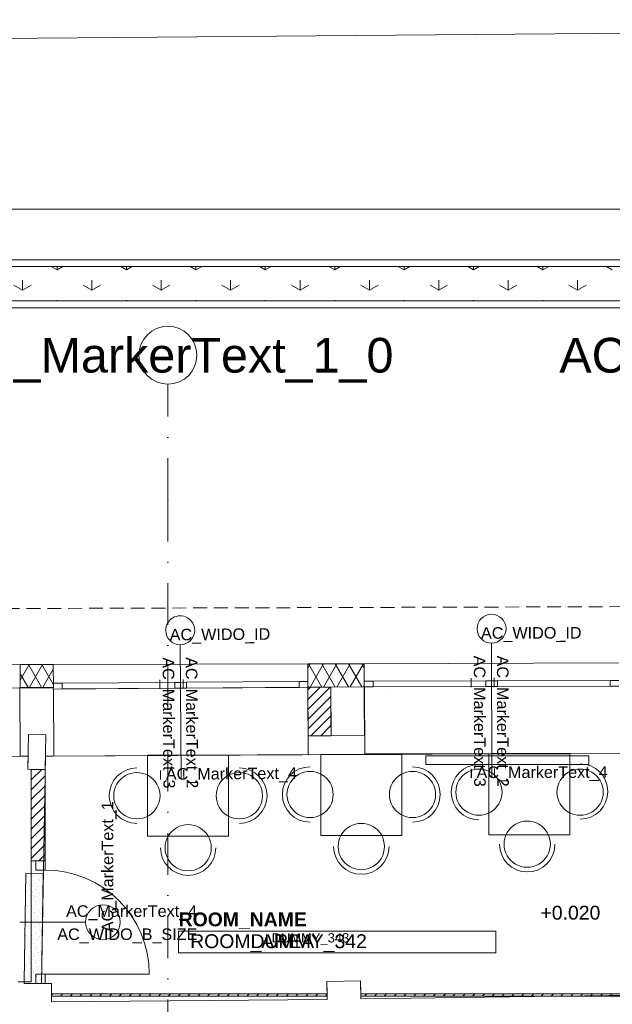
# Model space of a CAD drawing. Header units: millimetres. Extents: x -68772 to 137055, y -73300 to 19650.
# Tile 30 of 212: x 27576 to 32700, y -39430 to -30919. Entities that reach past the tile are written whole.
import ezdxf
from ezdxf.enums import TextEntityAlignment as Align

# ---------------------------------------------------------------- set-up
doc = ezdxf.new("R2010")
doc.units = ezdxf.units.MM
doc.header["$MEASUREMENT"] = 0
doc.linetypes.add('Kropki i Kreski', pattern=[720, 360, -180, 0, -180])
doc.linetypes.add('Przerywana gęsta', pattern=[180, 120, -60])
for name, color, linetype, lineweight in [('Electrical Equipment_Nr_pióra__7', 7, 'Continuous', 5), ('Floors_Nr_pióra__7', 7, 'Continuous', 5), ('Nowe_0_Nr_pióra__7', 7, 'Continuous', 5), ('Nowe_810-G Ogólne_Nr_pióra__1', 7, 'Continuous', 18), ('Nowe_Cut Pattern_Nr_pióra__10', 230, 'Continuous', 18), ('Nowe_Cut Pattern_Nr_pióra__252', 250, 'Continuous', 18), ('Nowe_Dimensions-50_Nr_pióra__4', 7, 'Continuous', 13), ('Nowe_Drzwi ARCHICAD_Nr_pióra__7', 7, 'Continuous', 5), ('Nowe_inny_obiekt_trwale_zwiazany_z_b_Nr_pióra__138', 138, 'Continuous', 18), ('Nowe_Metryczki pomieszczeń ARCHICADa_Nr_pióra__1', 7, 'Continuous', 18), ('Nowe_nawierzchnie_Nr_pióra__252', 250, 'Continuous', 18), ('Nowe_Okna ARCHICADa_Nr_pióra__7', 7, 'Continuous', 5), ('Nowe_Panel_Nr_pióra__7', 7, 'Continuous', 5), ('Nowe_Panel_Nr_pióra__93', 7, 'Continuous', 20), ('Nowe_PROJEKT DWORCA_Nr_pióra__240', 7, 'Continuous', 13), ('Nowe_Znaczniki drzwi ARCHICADa_Nr_pióra__7', 7, 'Continuous', 5), ('Nowe_Znaczniki okien ARCHICADa_Nr_pióra__7', 7, 'Continuous', 5), ('Spot Elevations_Nr_pióra__7', 7, 'Continuous', 5), ('Walls_Nr_pióra__238', 7, 'Continuous', 13), ('Walls_Nr_pióra__7', 7, 'Continuous', 5)]:
    doc.layers.add(name, color=color, linetype=linetype, lineweight=lineweight)
doc.styles.add('GENERATED_STYLE_1', font='arial.ttf')
doc.styles.add('GENERATED_STYLE_2', font='arialbd.ttf')
doc.linetypes.add('Przekreślana podwójnie', pattern='A,0,[1,RZUT PARTERU DWORZEC 51.Shx,S=1.587302,R=0,X=0,Y=0],-300,0', length=300)

msp = doc.modelspace()

# ---------------------------------------------------------------- linework, layer by layer
at = {"layer": 'Electrical Equipment_Nr_pióra__7', "linetype": 'Continuous', "lineweight": 5}
for p, q in [((31086.9, -37283.2), (32496.3, -37283.2)), ((31086.9, -37283.2), (31086.9, -37357)), ((32496.3, -37357), (31086.9, -37357)), ((32496.3, -37283.2), (32496.3, -37357))]:
    msp.add_line(p, q, dxfattribs=at)
at = {"layer": 'Floors_Nr_pióra__7', "linetype": 'Continuous', "lineweight": 5}
msp.add_line((30775.8, -36759), (30775.5, -36759), dxfattribs=at)
at = {"layer": 'Nowe_0_Nr_pióra__7', "linetype": 'Continuous', "lineweight": 5}
for p, q in [((52243.4, -32556.1), (14375.3, -32556.1)), ((27635.1, -38317.3), (27635.1, -38317.3)), ((27640.8, -38317.1), (27640.8, -38317.1)), ((27642.6, -38338), (27642.6, -38338)), ((27651.4, -38370.1), (27651.4, -38370.1)), ((27655.6, -38373.7), (27655.6, -38373.7)), ((27672.6, -38348.9), (27672.6, -38348.9)), ((27677.3, -38301.9), (27677.3, -38301.9)), ((27684.9, -38322.6), (27684.9, -38322.6)), ((27697.9, -38358.3), (27697.9, -38358.3)), ((27704.4, -38317.1), (27704.4, -38317.1)), ((27704.4, -38380.8), (27704.4, -38380.8)), ((27705.4, -38379), (27705.4, -38379)), ((27727.2, -38307.2), (27727.2, -38307.2)), ((27736.3, -38348.9), (27736.3, -38348.9)), ((27740.2, -38342.9), (27740.2, -38342.9)), ((27747.7, -38363.6), (27747.7, -38363.6)), ((27757.5, -38327.7), (27757.5, -38327.7)), ((27768.1, -38380.8), (27768.1, -38380.8)), ((27630.2, -38455), (27630.2, -38455)), ((27633.8, -38445.5), (27633.8, -38445.5)), ((27641.3, -38466.1), (27641.3, -38466.1)), ((27651.4, -38433.8), (27651.4, -38433.8)), ((27663.1, -38394.4), (27663.1, -38394.4)), ((27676.1, -38430.1), (27676.1, -38430.1)), ((27683.2, -38402), (27683.2, -38402)), ((27683.2, -38465.6), (27683.2, -38465.6)), ((27683.6, -38450.7), (27683.6, -38450.7)), ((27715.1, -38433.8), (27715.1, -38433.8)), ((27718.4, -38414.7), (27718.4, -38414.7)), ((27725.9, -38435.3), (27725.9, -38435.3)), ((27736.3, -38412.6), (27736.3, -38412.6)), ((27746.9, -38465.6), (27746.9, -38465.6)), ((27760.7, -38399.3), (27760.7, -38399.3)), ((27768.1, -38444.4), (27768.1, -38444.4)), ((27768.2, -38420), (27768.2, -38420)), ((27630.2, -38518.6), (27630.2, -38518.6)), ((27654.3, -38501.8), (27654.3, -38501.8)), ((27661.9, -38522.5), (27661.9, -38522.5)), ((27662, -38486.8), (27662, -38486.8)), ((27662, -38550.5), (27662, -38550.5)), ((27693.8, -38518.6), (27693.8, -38518.6)), ((27696.6, -38486.4), (27696.6, -38486.4)), ((27704.1, -38507.1), (27704.1, -38507.1)), ((27715.1, -38497.4), (27715.1, -38497.4)), ((27717.1, -38542.8), (27717.1, -38542.8)), ((27725.7, -38550.5), (27725.7, -38550.5)), ((27738.9, -38471.1), (27738.9, -38471.1)), ((27746.4, -38491.7), (27746.4, -38491.7)), ((27746.9, -38529.2), (27746.9, -38529.2)), ((27759.4, -38527.4), (27759.4, -38527.4)), ((27767, -38548.1), (27767, -38548.1)), ((27632.6, -38573.6), (27632.6, -38573.6)), ((27640.1, -38594.3), (27640.1, -38594.3)), ((27640.8, -38571.7), (27640.8, -38571.7)), ((27640.8, -38635.3), (27640.8, -38635.3)), ((27653.1, -38630), (27653.1, -38630)), ((27672.6, -38603.5), (27672.6, -38603.5)), ((27674.9, -38558.2), (27674.9, -38558.2)), ((27682.4, -38578.9), (27682.4, -38578.9)), ((27693.8, -38582.3), (27693.8, -38582.3)), ((27695.4, -38614.6), (27695.4, -38614.6)), ((27702.9, -38635.3), (27702.9, -38635.3)), ((27704.4, -38635.3), (27704.4, -38635.3)), ((27724.7, -38563.5), (27724.7, -38563.5)), ((27725.7, -38614.1), (27725.7, -38614.1)), ((27737.7, -38599.2), (27737.7, -38599.2)), ((27745.2, -38619.9), (27745.2, -38619.9)), ((27757.5, -38582.3), (27757.5, -38582.3)), ((27631.3, -38701.8), (27631.3, -38701.8)), ((27638.9, -38722.4), (27638.9, -38722.4)), ((27651.4, -38688.3), (27651.4, -38688.3)), ((27660.6, -38650.7), (27660.6, -38650.7)), ((27672.6, -38667.1), (27672.6, -38667.1)), ((27673.6, -38686.4), (27673.6, -38686.4)), ((27681.1, -38707), (27681.1, -38707)), ((27683.2, -38720.2), (27683.2, -38720.2)), ((27704.4, -38698.9), (27704.4, -38698.9)), ((27715.9, -38671), (27715.9, -38671)), ((27723.4, -38691.7), (27723.4, -38691.7)), ((27736.3, -38667.1), (27736.3, -38667.1)), ((27757.5, -38645.9), (27757.5, -38645.9)), ((27758.2, -38655.6), (27758.2, -38655.6)), ((27765.7, -38676.3), (27765.7, -38676.3)), ((27768.1, -38698.9), (27768.1, -38698.9)), ((27630.2, -38773.2), (27630.2, -38773.2)), ((27651.4, -38752), (27651.4, -38752)), ((27651.8, -38758.1), (27651.8, -38758.1)), ((27659.4, -38778.8), (27659.4, -38778.8)), ((27662, -38805), (27662, -38805)), ((27683.2, -38783.8), (27683.2, -38783.8)), ((27694.1, -38742.8), (27694.1, -38742.8)), ((27701.7, -38763.4), (27701.7, -38763.4)), ((27714.7, -38799.1), (27714.7, -38799.1)), ((27715.1, -38752), (27715.1, -38752)), ((27736.3, -38730.8), (27736.3, -38730.8)), ((27736.4, -38727.4), (27736.4, -38727.4)), ((27743.9, -38748), (27743.9, -38748)), ((27746.9, -38783.8), (27746.9, -38783.8)), ((27756.9, -38783.7), (27756.9, -38783.7)), ((27764.5, -38804.4), (27764.5, -38804.4)), ((27768.1, -38762.6), (27768.1, -38762.6)), ((27630.1, -38829.9), (27630.1, -38829.9)), ((27630.2, -38836.8), (27630.2, -38836.8)), ((27637.6, -38850.6), (27637.6, -38850.6)), ((27640.8, -38889.9), (27640.8, -38889.9)), ((27650.6, -38886.3), (27650.6, -38886.3)), ((27662, -38868.7), (27662, -38868.7)), ((27672.4, -38814.5), (27672.4, -38814.5)), ((27679.9, -38835.2), (27679.9, -38835.2)), ((27692.9, -38870.9), (27692.9, -38870.9)), ((27693.8, -38836.8), (27693.8, -38836.8)), ((27700.4, -38891.6), (27700.4, -38891.6)), ((27715.1, -38815.6), (27715.1, -38815.6)), ((27722.2, -38819.8), (27722.2, -38819.8)), ((27725.7, -38868.7), (27725.7, -38868.7)), ((27735.2, -38855.5), (27735.2, -38855.5)), ((27742.7, -38876.2), (27742.7, -38876.2)), ((27746.9, -38847.4), (27746.9, -38847.4)), ((27619.6, -38974.7), (27619.6, -38974.7)), ((27628.8, -38958.1), (27628.8, -38958.1)), ((27636.4, -38978.7), (27636.4, -38978.7)), ((27640.8, -38953.5), (27640.8, -38953.5)), ((27658.1, -38907), (27658.1, -38907)), ((27671.1, -38942.7), (27671.1, -38942.7)), ((27672.6, -38921.7), (27672.6, -38921.7)), ((27678.7, -38963.4), (27678.7, -38963.4)), ((27693.8, -38900.5), (27693.8, -38900.5)), ((27704.4, -38953.5), (27704.4, -38953.5)), ((27713.4, -38927.3), (27713.4, -38927.3)), ((27720.9, -38948), (27720.9, -38948)), ((27725.7, -38932.3), (27725.7, -38932.3)), ((27755.7, -38911.9), (27755.7, -38911.9)), ((27757.5, -38900.5), (27757.5, -38900.5)), ((27757.5, -38964.1), (27757.5, -38964.1)), ((27763.2, -38932.6), (27763.2, -38932.6)), ((27619.6, -39038.4), (27619.6, -39038.4)), ((27649.4, -39014.5), (27649.4, -39014.5)), ((27651.4, -39006.5), (27651.4, -39006.5)), ((27656.9, -39035.1), (27656.9, -39035.1)), ((27672.6, -38985.3), (27672.6, -38985.3)), ((27683.2, -39038.4), (27683.2, -39038.4)), ((27691.6, -38999.1), (27691.6, -38999.1)), ((27699.2, -39019.7), (27699.2, -39019.7)), ((27704.4, -39017.1), (27704.4, -39017.1)), ((27712.2, -39055.4), (27712.2, -39055.4)), ((27733.9, -38983.7), (27733.9, -38983.7)), ((27736.3, -38985.3), (27736.3, -38985.3)), ((27736.3, -39049), (27736.3, -39049)), ((27741.5, -39004.3), (27741.5, -39004.3)), ((27754.5, -39040.1), (27754.5, -39040.1)), ((27762, -39060.7), (27762, -39060.7)), ((27768.1, -39017.1), (27768.1, -39017.1)), ((27627.6, -39086.2), (27627.6, -39086.2)), ((27630.2, -39091.4), (27630.2, -39091.4)), ((27635.1, -39106.9), (27635.1, -39106.9)), ((27648.1, -39142.6), (27648.1, -39142.6)), ((27651.4, -39070.2), (27651.4, -39070.2)), ((27662, -39123.2), (27662, -39123.2)), ((27669.9, -39070.8), (27669.9, -39070.8)), ((27677.4, -39091.5), (27677.4, -39091.5)), ((27683.2, -39102), (27683.2, -39102)), ((27690.4, -39127.2), (27690.4, -39127.2)), ((27697.9, -39147.9), (27697.9, -39147.9)), ((27715.1, -39070.2), (27715.1, -39070.2)), ((27715.1, -39133.8), (27715.1, -39133.8)), ((27719.7, -39076.1), (27719.7, -39076.1)), ((27732.7, -39111.8), (27732.7, -39111.8)), ((27740.2, -39132.5), (27740.2, -39132.5)), ((27746.9, -39102), (27746.9, -39102)), ((27626.4, -39214.4), (27626.4, -39214.4)), ((27630.2, -39155), (27630.2, -39155)), ((27633.9, -39235.1), (27633.9, -39235.1)), ((27640.8, -39208.1), (27640.8, -39208.1)), ((27655.6, -39163.3), (27655.6, -39163.3)), ((27662, -39186.9), (27662, -39186.9)), ((27668.6, -39199), (27668.6, -39199)), ((27676.2, -39219.7), (27676.2, -39219.7)), ((27693.8, -39155), (27693.8, -39155)), ((27693.8, -39218.7), (27693.8, -39218.7)), ((27710.9, -39183.6), (27710.9, -39183.6)), ((27718.4, -39204.3), (27718.4, -39204.3)), ((27725.7, -39186.9), (27725.7, -39186.9)), ((27746.9, -39165.6), (27746.9, -39165.6)), ((27753.2, -39168.2), (27753.2, -39168.2)), ((27757.5, -39218.7), (27757.5, -39218.7)), ((27760.7, -39188.9), (27760.7, -39188.9)), ((27672.6, -39239.9), (27672.6, -39239.9)), ((27725.7, -39250.5), (27725.7, -39250.5)), ((27731.4, -39240), (27731.4, -39240))]:
    msp.add_line(p, q, dxfattribs=at)
at = {"layer": 'Nowe_810-G Ogólne_Nr_pióra__1', "linetype": 'Przerywana gęsta', "lineweight": 18}
msp.add_line((44856, -35954.5), (22554.6, -36024.3), dxfattribs=at)
at = {"layer": 'Nowe_Cut Pattern_Nr_pióra__10', "linetype": 'Continuous', "lineweight": 18}
for p, q in [((30559.3, -37270), (27864.1, -37284.5)), ((33043.7, -37259.1), (30559.3, -37270)), ((27798.4, -37285), (27764.1, -39249.7)), ((27864.1, -37284.5), (27798.4, -37285)), ((30232.6, -39232.3), (30522.6, -39226.2)), ((30235.1, -39340.4), (30232.6, -39232.3)), ((30522.6, -39226.2), (30525.2, -39340.4)), ((27764.1, -39249.7), (27852.4, -39249.6)), ((27852.4, -39249.6), (27852, -39340.4)), ((27852, -39340.4), (30235.1, -39340.4)), ((30525.2, -39340.4), (32951.9, -39340.4))]:
    msp.add_line(p, q, dxfattribs=at)
at = {"layer": 'Nowe_Cut Pattern_Nr_pióra__252', "linetype": 'Continuous', "lineweight": 18}
for p, q in [((27648.4, -37285.5), (25164.4, -37306.1)), ((27646.4, -37397.3), (27648.4, -37285.5)), ((27676.4, -37400), (27646.4, -37397.3)), ((27676.4, -39235), (27676.4, -37400)), ((27562.9, -39234.7), (27676.4, -39235))]:
    msp.add_line(p, q, dxfattribs=at)
at = {"layer": 'Nowe_Dimensions-50_Nr_pióra__4', "linetype": 'Continuous', "lineweight": 13}
for p, q in [((28682.7, -37276.6), (29382.7, -37276.6)), ((28682.7, -37976.6), (28682.7, -37276.6)), ((29382.7, -37276.6), (29382.7, -37976.6)), ((30179.8, -37270), (30879.8, -37270)), ((30179.8, -37970), (30179.8, -37270)), ((30879.8, -37270), (30879.8, -37970)), ((31633.8, -37263.8), (32333.8, -37263.8)), ((31633.8, -37963.8), (31633.8, -37263.8)), ((32333.8, -37263.8), (32333.8, -37963.8)), ((29382.7, -37976.6), (28682.7, -37976.6)), ((30879.8, -37970), (30179.8, -37970)), ((32333.8, -37963.8), (31633.8, -37963.8))]:
    msp.add_line(p, q, dxfattribs=at)
for centre, start_param, end_param in [((28589.8, -37626.6), 5.497787, 8.63938), ((30086.9, -37616.3), 5.497787, 8.63938), ((30086.9, -37616.3), 2.356194, 5.497787), ((28589.8, -37626.6), 2.356194, 5.497787)]:
    msp.add_ellipse(centre, major_axis=(141.4, 141.4), ratio=1, start_param=start_param, end_param=end_param, dxfattribs=at)
at = {"layer": 'Nowe_Dimensions-50_Nr_pióra__4', "linetype": 'Continuous', "lineweight": 13, "extrusion": (0, 0, -1)}
for centre, start_param, end_param in [((29475.5, -37626.6), 5.497787, 8.63938), ((30972.7, -37616.3), 5.497787, 8.63938), ((31546.9, -37596.1), 5.497787, 8.63938), ((32421.6, -37596.1), 5.497787, 8.63938), ((30972.7, -37616.3), 2.356194, 5.497787), ((31546.9, -37596.1), 2.356194, 5.497787), ((32421.6, -37596.1), 2.356194, 5.497787), ((29475.5, -37626.6), 2.356194, 5.497787), ((30530, -38066.1), 5.497787, 8.63938), ((31964.4, -38045.8), 5.497787, 8.63938), ((29032.9, -38076.3), 5.497787, 8.63938), ((29032.9, -38076.3), 2.356194, 5.497787), ((30530, -38066.1), 2.356194, 5.497787), ((31964.4, -38045.8), 2.356194, 5.497787)]:
    msp.add_ellipse(centre, major_axis=(-141.4, 141.4), ratio=1, start_param=start_param, end_param=end_param, dxfattribs=at)
at = {"layer": 'Nowe_Drzwi ARCHICAD_Nr_pióra__7', "linetype": 'Continuous', "lineweight": 5}
for p, q in [((27716.4, -38269.6), (27716.4, -38189.6)), ((27796.4, -38189.6), (27796.4, -38269.6)), ((27796.4, -38269.6), (27716.4, -38269.6)), ((27796.4, -39169.6), (27716.4, -39169.6)), ((27716.4, -39169.6), (27716.4, -39249.6)), ((27796.4, -39249.6), (27796.4, -39169.6)), ((27796.4, -39169.6), (28696.4, -39169.6))]:
    msp.add_line(p, q, dxfattribs=at)
msp.add_ellipse((27796.4, -39169.6), major_axis=(-636.4, 636.4), ratio=1, start_param=3.926991, end_param=5.497787, dxfattribs=at)
at = {"layer": 'Nowe_inny_obiekt_trwale_zwiazany_z_b_Nr_pióra__138', "linetype": 'Kropki i Kreski', "lineweight": 18}
for q in [(28857.7, -34069.1), (28857.7, -61994.4)]:
    msp.add_line((28857.7, -35069.1), q, dxfattribs=at)
at = {"layer": 'Nowe_inny_obiekt_trwale_zwiazany_z_b_Nr_pióra__138', "linetype": 'Continuous', "lineweight": 18}
msp.add_ellipse((28857.7, -33819.1), major_axis=(-176.8, 176.8), ratio=1, start_param=2.356194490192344, end_param=8.63937979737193, dxfattribs=at)
at = {"layer": 'Nowe_inny_obiekt_trwale_zwiazany_z_b_Nr_pióra__138', "linetype": 'Kropki i Kreski', "lineweight": 18}
msp.add_point((28857.7, -35069.1), dxfattribs=at)
msp.add_point((28857.7, -35069.1), dxfattribs=at)
at = {"layer": 'Nowe_Metryczki pomieszczeń ARCHICADa_Nr_pióra__1', "linetype": 'Continuous', "lineweight": 18}
for p, q in [((28950.5, -38796.9), (31693.3, -38796.9)), ((28950.5, -38985.5), (28950.5, -38796.9)), ((31693.3, -38796.9), (31693.3, -38985.5)), ((31693.3, -38985.5), (28950.5, -38985.5))]:
    msp.add_line(p, q, dxfattribs=at)
at = {"layer": 'Nowe_nawierzchnie_Nr_pióra__252', "linetype": 'Continuous', "lineweight": 18}
for p, q in [((27900, -33082.2), (27849.9, -33053.2)), ((27900, -33082.2), (27900, -33053.2)), ((27900, -33082.2), (27950.1, -33053.2)), ((28500, -33082.2), (28449.9, -33053.2)), ((28500, -33082.2), (28500, -33053.2)), ((28500, -33082.2), (28550.1, -33053.2)), ((29100, -33082.2), (29049.9, -33053.2)), ((29100, -33082.2), (29100, -33053.2)), ((29100, -33082.2), (29150.1, -33053.2)), ((29700, -33082.2), (29649.9, -33053.2)), ((29700, -33082.2), (29700, -33053.2)), ((29700, -33082.2), (29750.1, -33053.2)), ((30300, -33082.2), (30249.9, -33053.2)), ((30300, -33082.2), (30300, -33053.2)), ((30300, -33082.2), (30350.1, -33053.2)), ((30900, -33082.2), (30849.9, -33053.2)), ((30900, -33082.2), (30900, -33053.2)), ((30900, -33082.2), (30950.1, -33053.2)), ((31500, -33082.2), (31449.9, -33053.2)), ((31500, -33082.2), (31500, -33053.2)), ((31500, -33082.2), (31550.1, -33053.2)), ((32100, -33082.2), (32049.9, -33053.2)), ((32100, -33082.2), (32100, -33053.2)), ((32100, -33082.2), (32150.1, -33053.2)), ((32700, -33082.2), (32649.9, -33053.2)), ((27600, -33255.4), (27600, -33168.8)), ((28200, -33255.4), (28200, -33168.8)), ((28800, -33255.4), (28800, -33168.8)), ((29400, -33255.4), (29400, -33168.8)), ((30000, -33255.4), (30000, -33168.8)), ((30600, -33255.4), (30600, -33168.8)), ((31200, -33255.4), (31200, -33168.8)), ((31800, -33255.4), (31800, -33168.8)), ((32400, -33255.4), (32400, -33168.8)), ((27600, -33255.4), (27525, -33212.1)), ((27600, -33255.4), (27675, -33212.1)), ((28200, -33255.4), (28125, -33212.1)), ((28200, -33255.4), (28275, -33212.1)), ((28800, -33255.4), (28725, -33212.1)), ((28800, -33255.4), (28875, -33212.1)), ((29400, -33255.4), (29325, -33212.1)), ((29400, -33255.4), (29475, -33212.1)), ((30000, -33255.4), (29925, -33212.1)), ((30000, -33255.4), (30075, -33212.1)), ((30600, -33255.4), (30525, -33212.1)), ((30600, -33255.4), (30675, -33212.1)), ((31200, -33255.4), (31125, -33212.1)), ((31200, -33255.4), (31275, -33212.1)), ((31800, -33255.4), (31725, -33212.1)), ((31800, -33255.4), (31875, -33212.1)), ((32400, -33255.4), (32325, -33212.1)), ((32400, -33255.4), (32475, -33212.1)), ((27900, -33348.6), (27900, -33342)), ((28500, -33348.6), (28500, -33342)), ((29100, -33348.6), (29100, -33342)), ((29700, -33348.6), (29700, -33342)), ((30300, -33348.6), (30300, -33342)), ((30900, -33348.6), (30900, -33342)), ((31500, -33348.6), (31500, -33342)), ((32100, -33348.6), (32100, -33342))]:
    msp.add_line(p, q, dxfattribs=at)
at = {"layer": 'Nowe_Okna ARCHICADa_Nr_pióra__7', "linetype": 'Continuous', "lineweight": 5}
for p, q in [((27942.4, -36654), (27867.4, -36654.5)), ((28917.4, -36647.3), (27942.4, -36654)), ((27942.7, -36704), (27942.4, -36654)), ((28967.4, -36647), (28917.4, -36647.3)), ((28917.4, -36647.3), (28917.7, -36697.3)), ((29017.4, -36646.6), (28967.4, -36647)), ((29992.3, -36640), (29017.4, -36646.6)), ((29017.7, -36696.6), (29017.4, -36646.6)), ((30067.3, -36639.4), (29992.3, -36640)), ((29992.3, -36640), (29992.7, -36690)), ((30632.2, -36635.9), (30557.2, -36636.1)), ((30557.3, -36686.1), (32757.3, -36679.8)), ((31607.2, -36633.1), (30632.2, -36635.9)), ((30632.3, -36685.9), (30632.2, -36635.9)), ((30632.3, -36685.9), (31607.3, -36683.1)), ((31657.2, -36633), (31607.2, -36633.1)), ((31607.2, -36633.1), (31607.3, -36683.1)), ((31607.3, -36683.1), (31657.3, -36683)), ((31707.2, -36632.8), (31657.2, -36633)), ((31657.3, -36683), (31707.3, -36682.8)), ((32682.2, -36630), (31707.2, -36632.8)), ((31707.3, -36682.8), (31707.2, -36632.8)), ((31707.3, -36682.8), (32682.3, -36680)), ((32757.2, -36629.8), (32682.2, -36630)), ((32682.2, -36630), (32682.3, -36680)), ((32682.3, -36680), (32757.3, -36679.8)), ((27576.7, -36695.5), (25376.7, -36714.3)), ((27576.7, -36695.5), (27501.7, -36696.1)), ((27576.7, -36695.5), (27581.7, -37285.5)), ((27867.7, -36704.5), (30067.7, -36689.4)), ((27867.7, -36704.5), (27942.7, -36704)), ((27867.7, -36704.5), (27871.7, -37284.5)), ((27942.7, -36704), (28917.7, -36697.3)), ((28917.7, -36697.3), (28967.7, -36697)), ((28967.7, -36697), (29017.7, -36696.6)), ((29017.7, -36696.6), (29992.7, -36690)), ((29992.7, -36690), (30067.7, -36689.4)), ((30067.7, -36689.4), (30071.6, -37269.4)), ((30557.3, -36686.1), (30632.3, -36685.9)), ((30557.3, -36686.1), (30559, -37266.1)), ((27871.7, -37284.5), (30071.6, -37269.4)), ((30559, -37266.1), (32759, -37259.8)), ((27581.7, -37285.5), (25381.8, -37304.2))]:
    msp.add_line(p, q, dxfattribs=at)
for p in [(27576.7, -36695.5), (27576.7, -36695.5), (27576.7, -36695.5), (27867.7, -36704.5), (27867.7, -36704.5), (27867.7, -36704.5), (30067.7, -36689.4), (30067.7, -36689.4), (30067.7, -36689.4), (30557.3, -36686.1), (30557.3, -36686.1), (30557.3, -36686.1)]:
    msp.add_point(p, dxfattribs=at)
at = {"layer": 'Nowe_Panel_Nr_pióra__7', "linetype": 'Continuous', "lineweight": 5}
for p, q in [((27581.4, -36627.6), (27658.8, -36493.6)), ((27766.6, -36693.2), (27651.4, -36493.6)), ((27658.8, -36693.6), (27774.5, -36493.1)), ((27867.6, -36668.2), (27766.6, -36493.2)), ((30067, -36522.4), (30086.9, -36488)), ((30188.3, -36687.6), (30073.1, -36488.1)), ((30086.9, -36688), (30202.6, -36487.5)), ((30303.5, -36687.1), (30188.3, -36487.6)), ((30202.6, -36687.5), (30318.4, -36487.1)), ((30418.7, -36686.7), (30303.5, -36487.1)), ((30318.4, -36687.1), (30434.1, -36486.6)), ((30533.9, -36686.2), (30418.7, -36486.7)), ((30434.1, -36686.6), (30549.8, -36486.1)), ((30554, -36521.2), (30533.9, -36486.2)), ((27651.4, -36693.6), (27581.2, -36572)), ((27774.5, -36693.1), (27867.1, -36532.8)), ((30073.1, -36688.1), (30067.6, -36678.7)), ((30549.8, -36686.1), (30554.7, -36677.7)), ((27576.7, -36695.5), (27581.7, -37285.5)), ((27867.7, -36704.5), (27871.7, -37284.5)), ((30067.7, -36689.4), (30071.6, -37269.4)), ((30067.8, -36711.3), (30089.9, -36689.3)), ((30068.4, -36795.6), (30175.3, -36688.7)), ((30069, -36879.9), (30260.7, -36688.1)), ((30069.6, -36964.2), (30265.6, -36768.1)), ((30557.3, -36686.1), (30559, -37266.1)), ((30070.1, -37048.4), (30266.2, -36852.4)), ((30094.2, -37109.3), (30266.7, -36936.7)), ((30179.6, -37108.7), (30267.3, -37021)), ((30265, -37108.1), (30267.9, -37105.2)), ((27676.4, -37405.7), (27682.2, -37400)), ((27676.4, -37490.6), (27767, -37400)), ((27676.4, -37575.4), (27796.4, -37455.4)), ((27676.4, -37660.3), (27796.4, -37540.3)), ((27676.4, -37745.1), (27796.4, -37625.1)), ((27676.4, -37830), (27796.4, -37710)), ((27676.4, -37914.8), (27796.4, -37794.8)), ((27676.4, -37999.7), (27796.4, -37879.7)), ((27676.4, -38084.5), (27796.4, -37964.5)), ((27676.4, -38169.4), (27796.4, -38049.4)), ((27741, -38189.6), (27796.4, -38134.2)), ((27852, -39351.4), (27863, -39340.4)), ((27927.9, -39360.4), (27947.9, -39340.4)), ((28012.7, -39360.4), (28032.7, -39340.4)), ((28097.6, -39360.4), (28117.6, -39340.4)), ((28182.4, -39360.4), (28202.4, -39340.4)), ((28267.3, -39360.4), (28287.3, -39340.4)), ((28352.2, -39360.4), (28372.2, -39340.4)), ((28437, -39360.4), (28457, -39340.4)), ((28521.9, -39360.4), (28541.9, -39340.4)), ((28606.7, -39360.4), (28626.7, -39340.4)), ((28691.6, -39360.4), (28711.6, -39340.4)), ((28776.4, -39360.4), (28796.4, -39340.4)), ((28861.3, -39360.4), (28881.3, -39340.4)), ((28946.1, -39360.4), (28966.1, -39340.4)), ((29031, -39360.4), (29051, -39340.4)), ((29115.8, -39360.4), (29135.8, -39340.4)), ((29200.7, -39360.4), (29220.7, -39340.4)), ((29285.5, -39360.4), (29305.5, -39340.4)), ((29370.4, -39360.4), (29390.4, -39340.4)), ((29455.2, -39360.4), (29475.2, -39340.4)), ((29540.1, -39360.4), (29560.1, -39340.4)), ((29624.9, -39360.4), (29644.9, -39340.4)), ((29709.8, -39360.4), (29729.8, -39340.4)), ((29794.6, -39360.4), (29814.6, -39340.4)), ((29879.5, -39360.4), (29899.5, -39340.4)), ((29964.4, -39360.4), (29984.4, -39340.4)), ((30049.2, -39360.4), (30069.2, -39340.4)), ((30134.1, -39360.4), (30154.1, -39340.4)), ((30218.9, -39360.4), (30235.1, -39344.2)), ((30558.3, -39360.4), (30578.3, -39340.4)), ((30643.2, -39360.4), (30663.2, -39340.4)), ((30728, -39360.4), (30748, -39340.4)), ((30812.9, -39360.4), (30832.9, -39340.4)), ((30897.7, -39360.4), (30917.7, -39340.4)), ((30982.6, -39360.4), (31002.6, -39340.4)), ((31067.4, -39360.4), (31087.4, -39340.4)), ((31152.3, -39360.4), (31172.3, -39340.4)), ((31237.1, -39360.4), (31257.1, -39340.4)), ((31322, -39360.4), (31342, -39340.4)), ((31406.9, -39360.4), (31426.9, -39340.4)), ((31491.7, -39360.4), (31511.7, -39340.4)), ((31576.6, -39360.4), (31596.6, -39340.4)), ((31661.4, -39360.4), (31681.4, -39340.4)), ((31746.3, -39360.4), (31766.3, -39340.4)), ((31831.1, -39360.4), (31851.1, -39340.4)), ((31916, -39360.4), (31936, -39340.4)), ((32000.8, -39360.4), (32020.8, -39340.4)), ((32085.7, -39360.4), (32105.7, -39340.4)), ((32170.5, -39360.4), (32190.5, -39340.4)), ((32255.4, -39360.4), (32275.4, -39340.4)), ((32340.2, -39360.4), (32360.2, -39340.4)), ((32425.1, -39360.4), (32445.1, -39340.4)), ((32509.9, -39360.4), (32529.9, -39340.4)), ((32594.8, -39360.4), (32614.8, -39340.4)), ((32679.6, -39360.4), (32699.6, -39340.4))]:
    msp.add_line(p, q, dxfattribs=at)
for p in [(27576.7, -36695.5), (27576.7, -36695.5), (27867.7, -36704.5), (27867.7, -36704.5), (30067.7, -36689.4), (30067.7, -36689.4), (30557.3, -36686.1), (30557.3, -36686.1)]:
    msp.add_point(p, dxfattribs=at)
at = {"layer": 'Nowe_Panel_Nr_pióra__93', "linetype": 'Continuous', "lineweight": 20}
for p, q in [((27866.9, -36492.8), (27580.9, -36493.9)), ((27580.9, -36493.9), (27581.7, -36693.9)), ((27867.7, -36692.8), (27866.9, -36492.8)), ((30553.9, -36486.1), (30066.9, -36488.1)), ((30066.9, -36488.1), (30067.7, -36688.1)), ((30554.7, -36686.1), (30553.9, -36486.1)), ((27581.7, -36693.9), (27867.7, -36692.8)), ((30067.7, -36688.1), (30554.7, -36686.1)), ((30265, -36688.1), (30067.7, -36689.4)), ((30067.7, -36689.4), (30070.6, -37109.4)), ((30267.9, -37108.1), (30265, -36688.1)), ((30070.6, -37109.4), (30267.9, -37108.1)), ((27676.4, -37400), (27676.4, -38189.6)), ((27796.4, -37400), (27676.4, -37400)), ((27796.4, -38189.6), (27796.4, -37400)), ((27676.4, -38189.6), (27796.4, -38189.6)), ((30235.1, -39340.4), (27852, -39340.4)), ((27852, -39340.4), (27852, -39360.4)), ((27852, -39360.4), (30235.1, -39360.4)), ((30235.1, -39360.4), (30235.1, -39340.4)), ((32951.9, -39340.4), (30525.2, -39340.4)), ((30525.2, -39340.4), (30525.2, -39360.4)), ((30525.2, -39360.4), (32951.9, -39360.4))]:
    msp.add_line(p, q, dxfattribs=at)
at = {"layer": 'Nowe_PROJEKT DWORCA_Nr_pióra__240', "linetype": 'Continuous', "lineweight": 13}
for p, q in [((47185.5, -30918.6), (24213.8, -31106.8)), ((23662.6, -32993.2), (43825, -32993.2)), ((23722.6, -33053.2), (43765, -33053.2)), ((38606, -33348.6), (23722.6, -33348.6)), ((38546, -33408.6), (23662.6, -33408.6))]:
    msp.add_line(p, q, dxfattribs=at)
for centre, start, end in [((31546.9, -37596.1), 90, 270), ((32421.6, -37590.2), 270, 90), ((28589.8, -37626.6), 90, 270), ((29475.5, -37626.6), 270, 90), ((30086.9, -37616.3), 90, 270), ((30972.7, -37616.3), 270, 90), ((29032.9, -38076.3), 180, 0), ((30530, -38066.1), 180, 0), ((31964.4, -38045.8), 180, 0)]:
    msp.add_arc(centre, 239.5, start, end, dxfattribs=at)
at = {"layer": 'Nowe_Znaczniki drzwi ARCHICADa_Nr_pióra__7', "linetype": 'Continuous', "lineweight": 5}
msp.add_line((28146.4, -38719.6), (27576.4, -38719.6), dxfattribs=at)
for start, end in [(90, 270), (270, 90)]:
    msp.add_arc((28296.4, -38719.6), 150, start, end, dxfattribs=at)
at = {"layer": 'Nowe_Znaczniki okien ARCHICADa_Nr_pióra__7', "linetype": 'Continuous', "lineweight": 5}
for p, q in [((28965.1, -36322), (28973, -37476.9)), ((31656.3, -36308), (31659.6, -37463))]:
    msp.add_line(p, q, dxfattribs=at)
for centre, start, end in [((28964.3, -36197), 0.3916, 180.3916), ((31655.9, -36183), 0.16395, 180.16395), ((28964.3, -36197), 180.3916, 0.3916), ((31655.9, -36183), 180.16395, 0.16395)]:
    msp.add_arc(centre, 125, start, end, dxfattribs=at)
at = {"layer": 'Walls_Nr_pióra__238', "linetype": 'Continuous', "lineweight": 13}
for p, q in [((27579.8, -36705.7), (27581.7, -36705.7)), ((27871.7, -36692.7), (27581.7, -36692.7)), ((30555, -36686.1), (30265, -36688.1)), ((30265, -36688.1), (30265.9, -36818.1)), ((30555.9, -36815.8), (30555, -36686.1)), ((27581.7, -36789.6), (27580.1, -36789.6)), ((30265.9, -36818.1), (30267.9, -37108.1)), ((30557.9, -37106.1), (30555.9, -36815.8)), ((30267.9, -37108.1), (30267, -36969.9)), ((27651.7, -37096.4), (27646.4, -37397.3)), ((27801.7, -37099.1), (27651.7, -37096.4)), ((27796.4, -37400), (27801.7, -37099.1)), ((30267.9, -37108.1), (30557.9, -37106.1)), ((27581.7, -37285.5), (27648.4, -37285.5)), ((27864.1, -37284.5), (27798.4, -37285)), ((27646.4, -37397.3), (27796.4, -37400)), ((27795.4, -37399.9), (27796.4, -37400)), ((27614.6, -39234.7), (27562.9, -39234.7)), ((27614.6, -39234.7), (27614.6, -39249.7)), ((30522.6, -39226.2), (30232.6, -39232.3)), ((30232.6, -39232.3), (30235.9, -39388.5)), ((30525.9, -39382.6), (30522.6, -39226.2)), ((27764.1, -39249.7), (27614.6, -39249.7)), ((27852.4, -39249.6), (27764.1, -39249.6)), ((27852.4, -39409.6), (27852.4, -39249.6)), ((30235.9, -39388.5), (27852.4, -39409.6)), ((32951.9, -39350.4), (30525.9, -39382.6))]:
    msp.add_line(p, q, dxfattribs=at)
at = {"layer": 'Walls_Nr_pióra__7', "linetype": 'Continuous', "lineweight": 5}
for p, q in [((25377.5, -36512), (27580.9, -36493.7)), ((27866.9, -36492.7), (30233.8, -36487.3)), ((30553.9, -36486.2), (32754.2, -36478.8)), ((27780.7, -38299.8), (27779.7, -38299.8))]:
    msp.add_line(p, q, dxfattribs=at)
at = {"layer": 'Walls_Nr_pióra__7', "linetype": 'Przekreślana podwójnie', "lineweight": 5}
for p, q in [((27630.7, -38297.2), (27614.4, -39234.7)), ((27780.7, -38299.8), (27630.7, -38297.2)), ((27764.1, -39249.7), (27780.7, -38299.8))]:
    msp.add_line(p, q, dxfattribs=at)

# ---------------------------------------------------------------- texts
at = {"layer": 'Nowe_inny_obiekt_trwale_zwiazany_z_b_Nr_pióra__138', "lineweight": 18, "style": 'GENERATED_STYLE_1'}
for p in [(28874.8, -33819.1), (34174.8, -33819.1)]:
    msp.add_attdef('AC_MarkerText_1_0', text='2', height=300, dxfattribs=at).set_placement(p, align=Align.MIDDLE_CENTER)
at = {"layer": 'Nowe_Metryczki pomieszczeń ARCHICADa_Nr_pióra__1', "lineweight": 18}
for tag, text, height, style, p in [('ROOM_NAME', '5."KEBAB"SALA KONSUMPCYJNA', 120, 'GENERATED_STYLE_2', (28950.5, -38635.8)), ('ROOM_AREA', 'A: 10,9', 120, 'GENERATED_STYLE_1', (29050.5, -38824.3)), ('DUMMY_342', ' m', 120, 'GENERATED_STYLE_1', (29571.6, -38824.3)), ('DUMMY_343', '2', 80, 'GENERATED_STYLE_1', (29754.9, -38815.2))]:
    msp.add_attdef(tag, text=text, height=height, dxfattribs=dict(at, style=style)).set_placement(p, align=Align.TOP_LEFT)
at = {"layer": 'Nowe_Znaczniki drzwi ARCHICADa_Nr_pióra__7', "lineweight": 5, "style": 'GENERATED_STYLE_1'}
msp.add_attdef('AC_MarkerText_1', text='D1', height=100, rotation=90, dxfattribs=at).set_placement((28415, -38806.9), align=Align.BOTTOM_LEFT)
for tag, text, p in [('AC_MarkerText_4', '90', (27977.3, -38703.9)), ('AC_WIDO_B_SIZE', '200', (27901.4, -38903.9))]:
    msp.add_attdef(tag, text=text, height=100, dxfattribs=at).set_placement(p, align=Align.BOTTOM_LEFT)
at = {"layer": 'Nowe_Znaczniki okien ARCHICADa_Nr_pióra__7', "lineweight": 5, "style": 'GENERATED_STYLE_1'}
for tag, text, rotation, p in [('AC_WIDO_ID', 'O1', 0.16395, (31564.8, -36300.2)), ('AC_WIDO_ID', 'O1', 0.3916, (28873.7, -36314.5)), ('AC_MarkerText_3', '260', 270.16395, (31472.3, -36416.1)), ('AC_MarkerText_2', '220', 270.16395, (31672.3, -36415.6)), ('AC_MarkerText_3', '260', 270.3916, (28781.6, -36430.9)), ('AC_MarkerText_2', '220', 270.3916, (28981.6, -36429.5)), ('AC_MarkerText_4', 'hp 0', 0.16395, (31526.7, -37504.7)), ('AC_MarkerText_4', 'hp 0', 0.3916, (28840.3, -37519.2))]:
    msp.add_attdef(tag, text=text, height=100, rotation=rotation, dxfattribs=at).set_placement(p, align=Align.BOTTOM_LEFT)
at = {"layer": 'Spot Elevations_Nr_pióra__7', "style": 'GENERATED_STYLE_1'}
msp.add_text('+0.020', height=120, dxfattribs=at).set_placement((32079.1, -38698))

doc.saveas('drawing.dxf')
